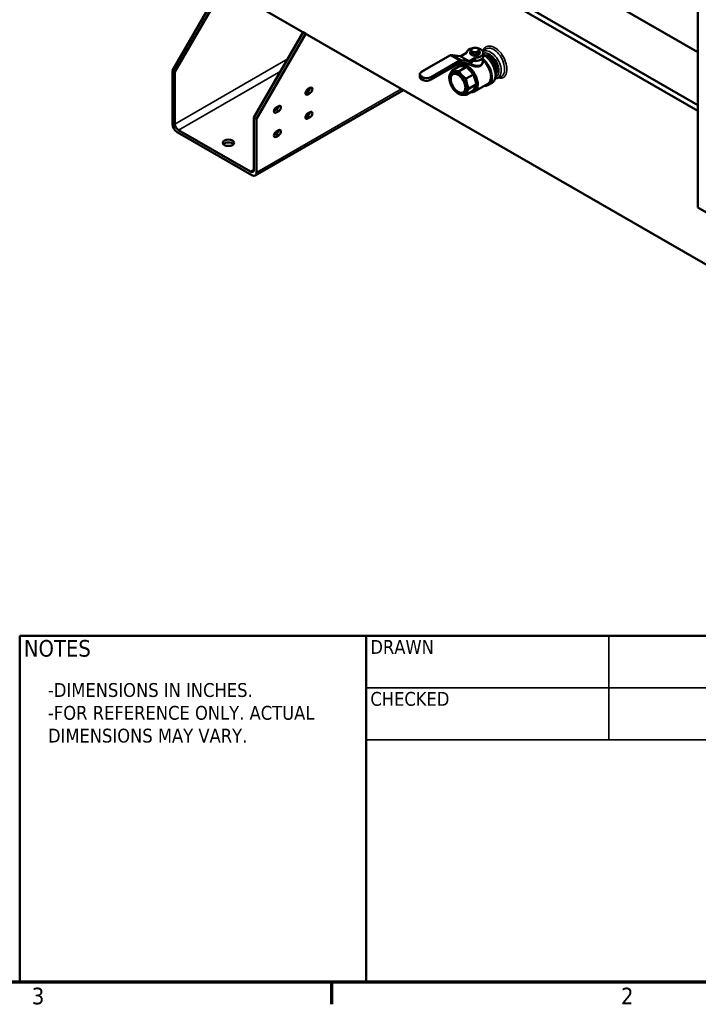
# Model space of a CAD drawing. Header units: inches. Extents: x 1 to 237, y 4 to 150.
# Tile 74 of 209: x 163 to 197, y 6 to 56. Entities that reach past the tile are written whole.
import ezdxf
from ezdxf.enums import TextEntityAlignment as Align

# ---------------------------------------------------------------- set-up
doc = ezdxf.new("R2010")
doc.units = ezdxf.units.IN
doc.header["$LTSCALE"] = 7
doc.header["$MEASUREMENT"] = 0
for name, color, linetype, lineweight in [('Border (ANSI)', 7, 'Continuous', 70), ('Symbol (ANSI)', 7, 'Continuous', 25), ('Title (ANSI)', 7, 'Continuous', 50), ('Visible (ANSI)', 7, 'Continuous', 50), ('Visible Narrow (ANSI)', 7, 'Continuous', 35)]:
    doc.layers.add(name, color=color, linetype=linetype, lineweight=lineweight)
doc.styles.add('Dimension Text', font='tahoma.ttf')
doc.styles.add('Note Text (ANSI)', font='tahoma.ttf')
doc.styles.get("Standard").update_dxf_attribs({"font": 'tahoma.ttf'})
doc.styles.add('Text Style38', font='tahoma.ttf')

# ---------------------------------------------------------------- blocks, each defined once
blk = doc.blocks.new('Borders Default Border')
at = {"layer": 'Border (ANSI)'}
blk.add_line((25.5, 1), (25.5, 0.84), dxfattribs=at)
at = {"layer": 'Border (ANSI)', "flags": 128}
blk.add_lwpolyline([(0.5, 1), (0.5, 21), (33.5, 21), (33.5, 1), (0.5, 1)], dxfattribs=at)
at = {"layer": 'Border (ANSI)', "char_height": 0.12, "attachment_point": 7, "style": 'Dimension Text'}
for s, insert in [('3', (23.3377, 0.8375)), ('2', (27.5886, 0.84))]:
    blk.add_mtext(s, dxfattribs=dict(at, insert=insert))
blk = doc.blocks.new('Title Blocks ECS Standard w Comments')
at = {"layer": 'Title (ANSI)'}
for p, q in [((2.1817, 4.7562), (2.1817, 7.2562)), ((2.1817, 7.2562), (4.6817, 7.2562)), ((4.6817, 7.2562), (4.6817, 4.7562)), ((12.4317, 7.2562), (4.6817, 7.2562)), ((4.6817, 7.2562), (4.6817, 4.7562)), ((12.4317, 4.7562), (12.4317, 7.2562)), ((8.9317, 6.6362), (8.9317, 5.0062)), ((8.9317, 5.7936), (12.4317, 5.7936)), ((4.6817, 4.7562), (2.1817, 4.7562)), ((4.6817, 4.7562), (12.4317, 4.7562))]:
    blk.add_line(p, q, dxfattribs=at)
at = {"layer": 'Title (ANSI)', "lineweight": 35}
for p, q in [((6.4317, 6.5062), (6.4317, 7.2562)), ((7.4317, 4.7562), (7.4317, 7.2562)), ((4.6817, 6.8812), (7.4317, 6.8812)), ((7.4317, 6.6362), (12.4317, 6.6362)), ((4.6817, 6.5062), (7.4317, 6.5062)), ((8.9317, 5.7936), (7.4317, 5.7936)), ((8.1817, 5.0062), (8.1817, 5.7936)), ((12.4317, 5.0062), (7.4317, 5.0062)), ((8.5517, 5.0062), (8.5517, 4.7562)), ((10.4317, 5.0062), (10.4317, 4.7562))]:
    blk.add_line(p, q, dxfattribs=at)
at = {"layer": 'Title (ANSI)', "style": 'Text Style38'}
for s, p in [('DRAWN', (4.7117, 7.2262)), ('CHECKED', (4.7117, 6.8512)), ('DESCRIPTION', (8.9617, 6.6062)), ('SIZE', (7.4617, 5.7636)), ('REV', (8.2295, 5.7571)), ('SCALE', (7.4617, 4.9762))]:
    blk.add_text(s, height=0.1, dxfattribs=at).set_placement(p, align=Align.TOP_LEFT)
at = {"layer": 'Title (ANSI)', "style": 'Note Text (ANSI)'}
for s, insert, char_height, attachment_point in [('\\fTahoma|b0|i0;NOTES', (2.2117, 7.2262), 0.12, 1), ('\\fTahoma|b0|i0;PART NUMBER', (7.4617, 6.6062), 0.12, 1), ('\\fTahoma|b0|i0;DRAWING NUMBER', (8.9617, 5.7636), 0.12, 1), ('\\fTahoma|b0|i0;{\\H0.2000;COMP-5Q-2-M01}', (10.6817, 5.3997), 0.2, 5), ('\\fTahoma|b0|i0;{\\H0.1000;SHEET}\\fTahoma|b0|i0;{\\H0.1200; 1  }\\fTahoma|b0|i0;{\\H0.1000;OF}\\fTahoma|b0|i0;{\\H0.1200; 1 }', (10.4617, 4.7862), 0.12, 7)]:
    blk.add_mtext(s, dxfattribs=dict(at, insert=insert, char_height=char_height, attachment_point=attachment_point))
at = {"layer": 'Title (ANSI)', "lineweight": 30, "flags": 1}
blk.add_attdef('DateTimeString', text='', height=0.08, rotation=90, dxfattribs=at).set_placement((12.533, 4.7822), align=Align.MIDDLE_LEFT)
at = {"layer": 'Title (ANSI)', "lineweight": 30, "flags": 63}
for tag, p in [('AUTHOR', (4.7117, 6.9112)), ('CREATION_DATE', (6.4617, 6.9112)), ('CHECKED_BY', (4.7117, 6.5362)), ('CHECKED_DATE', (6.4617, 6.5362))]:
    blk.add_attdef(tag, text='', height=0.125, dxfattribs=at).set_placement(p, align=Align.BOTTOM_LEFT)
for tag, p in [('COMPANY', (9.9317, 6.9462)), ('REVISION_NUMBER', (8.5567, 5.3812)), ('Sheet_Size', (7.8067, 5.3812))]:
    blk.add_attdef(tag, text='', height=0.24, dxfattribs=at).set_placement(p, align=Align.MIDDLE_CENTER)
blk.add_attdef('DESCRIPTION', text='', height=0.125, dxfattribs=at).set_placement((8.9617, 6.3862), align=Align.TOP_LEFT)
blk.add_attdef('PART_NUMBER', text='', height=0.2, dxfattribs=at).set_placement((7.4617, 6.1173), align=Align.MIDDLE_LEFT)
blk.add_attdef('Initial_View_Scale', text='', height=0.12, dxfattribs=at).set_placement((8.5217, 4.7862), align=Align.BOTTOM_RIGHT)
blk = doc.blocks.new('Customer Dwg Note')
at = {"layer": 'Symbol (ANSI)', "insert": (-1.802, 0.1323), "char_height": 0.1, "width": 2.06637, "attachment_point": 1, "line_spacing_factor": 0.987884, "style": 'Note Text (ANSI)'}
blk.add_mtext('\\fTahoma|b0|i0;{\\H0.1000;-DIMENSIONS IN INCHES.\\P}\\fTahoma|b0|i0;{\\H0.1000;-FOR REFERENCE ONLY. ACTUAL DIMENSIONS MAY VARY.}\\fTahoma|b0|i0;{\\H0.1200;\\P}', dxfattribs=at)

msp = doc.modelspace()

# ---------------------------------------------------------------- linework, layer by layer
at = {"layer": 'Visible (ANSI)'}
for p, q in [((196.996, 59.207), (196.996, 46.144)), ((171.183, 58.401), (207.246, 37.58)), ((170.466, 53.075), (172.951, 57.38)), ((173.078, 57.307), (170.592, 53.002)), ((185.923, 57.422), (196.996, 51.03)), ((186.048, 57.639), (196.996, 51.318)), ((196.996, 53.993), (190.951, 57.483)), ((174.582, 50.699), (177.067, 55.004)), ((177.194, 54.931), (174.708, 50.626)), ((177.067, 55.004), (177.194, 54.931)), ((184.502, 53.846), (183.056, 53.011)), ((184.517, 53.844), (184.956, 53.591)), ((184.983, 53.786), (184.62, 53.847)), ((185.323, 53.966), (185.029, 53.797)), ((185.498, 53.959), (185.498, 53.983)), ((185.53, 54.125), (185.53, 54.017)), ((185.53, 54.017), (185.589, 53.891)), ((185.558, 54.081), (185.561, 54.072)), ((185.589, 53.999), (185.589, 53.891)), ((185.589, 53.891), (185.806, 53.858)), ((185.615, 54.188), (185.605, 54.182)), ((185.69, 53.998), (185.705, 53.996)), ((185.805, 54.213), (185.791, 54.215)), ((185.806, 53.966), (185.806, 53.858)), ((185.806, 53.858), (185.965, 53.949)), ((185.88, 54.023), (185.891, 54.029)), ((185.938, 54.13), (185.934, 54.139)), ((185.965, 54.058), (185.965, 53.949)), ((185.998, 53.959), (185.998, 53.983)), ((186.15, 54.038), (186.238, 54.118)), ((186.173, 53.959), (186.173, 53.795)), ((186.274, 53.801), (186.308, 53.821)), ((184.971, 53.443), (183.525, 52.608)), ((184.961, 53.284), (184.592, 53.07)), ((185.316, 53.248), (184.947, 53.035)), ((184.95, 53.352), (185.143, 53.463)), ((185.316, 53.248), (184.961, 53.284)), ((184.977, 53.456), (184.977, 53.554)), ((185.012, 53.485), (185.375, 53.424)), ((185.421, 53.533), (185.058, 53.594)), ((185.672, 52.873), (185.316, 53.248)), ((185.761, 53.713), (185.467, 53.543)), ((185.467, 53.446), (185.761, 53.615)), ((185.761, 53.713), (185.761, 53.615)), ((186.123, 53.68), (186.123, 53.551)), ((186.16, 53.588), (186.16, 53.588)), ((186.457, 53.711), (186.436, 53.729)), ((186.608, 53.414), (186.663, 53.446)), ((170.466, 53.075), (170.466, 50.365)), ((170.592, 53.002), (170.466, 53.075)), ((170.592, 50.364), (170.592, 53.002)), ((182.952, 52.86), (182.952, 52.762)), ((185.672, 52.873), (185.302, 52.66)), ((185.819, 52.378), (185.672, 52.873)), ((186.776, 52.931), (186.81, 52.951)), ((186.79, 53.135), (186.794, 53.107)), ((186.865, 52.688), (187.039, 52.744)), ((183.063, 52.608), (183.056, 52.612)), ((184.465, 52.561), (184.461, 52.589)), ((185.819, 52.378), (185.449, 52.165)), ((185.672, 52.053), (185.819, 52.378)), ((185.725, 52.01), (186.397, 52.397)), ((186.431, 52.338), (186.608, 52.44)), ((174.638, 47.76), (182.127, 52.083)), ((177.184, 51.943), (177.3, 52.01)), ((177.294, 52.116), (177.426, 52.192)), ((177.426, 51.937), (177.294, 51.86)), ((184.798, 51.985), (184.819, 51.967)), ((185.672, 52.053), (185.302, 51.84)), ((175.703, 51.197), (175.835, 51.274)), ((175.593, 51.025), (175.709, 51.091)), ((175.835, 51.018), (175.703, 50.942)), ((177.184, 50.719), (177.3, 50.785)), ((177.294, 50.891), (177.426, 50.967)), ((174.708, 50.626), (174.582, 50.699)), ((174.582, 50.699), (174.582, 48.061)), ((174.708, 47.915), (174.708, 50.626)), ((177.426, 50.712), (177.294, 50.636)), ((170.706, 49.948), (174.468, 47.776)), ((174.405, 47.959), (170.769, 50.058)), ((175.593, 49.8), (175.709, 49.867)), ((175.703, 49.972), (175.835, 50.049)), ((175.835, 49.794), (175.703, 49.717)), ((196.996, 46.144), (209.017, 39.203))]:
    msp.add_line(p, q, dxfattribs=at)
for centre, major_axis, start_param, end_param in [((184.517, 53.82), (-0.015, 0.026), 5.497787, 6.283185), ((184.528, 53.63), (0.12, 0.208), 0.210958, 0.718769), ((185.029, 53.895), (-0.06, -0.104), 0.210958, 0.785398), ((185.748, 53.959), (-0.425, 0), 5.003934, 6.251122), ((185.748, 53.983), (-0.25, 0), 5.766241, 9.941723), ((185.748, 53.959), (-0.25, 0), 0, 3.141593), ((185.748, 54.105), (-0.195, 0), 5.536258, 6.506514), ((185.748, 54.105), (-0.195, 0), 0.30027, 1.270526), ((185.748, 54.105), (0.195, 0), 1.347468, 2.317723), ((185.748, 53.795), (0.425, 0), 4.498826, 6.283185), ((185.748, 54.105), (-0.195, 0), 1.347468, 2.317723), ((185.748, 53.959), (0.425, 0), 4.744452, 7.513736), ((185.748, 54.105), (0.195, 0), 0.30027, 1.270526), ((185.748, 54.105), (0.195, 0), 5.536258, 6.506514), ((186.186, 53.171), (0.422, -0.731), 0, 2.378667), ((186.482, 53.341), (-0.273, 0.473), 3.343282, 6.081496), ((185.338, 52.681), (-0.388, 0.671), 2.730142, 6.694636), ((184.956, 53.567), (-0.015, 0.026), 3.926991, 5.497787), ((185.316, 52.668), (-0.355, 0.615), 5.497787, 6.283185), ((184.966, 53.377), (0.12, 0.208), 0.210958, 0.757451), ((184.956, 53.469), (0.015, -0.026), 0, 0.785398), ((184.966, 53.377), (0.06, 0.104), 0.210958, 0.656319), ((185.316, 52.668), (0.355, -0.615), 1.570796, 2.356194), ((185.467, 53.641), (-0.12, -0.208), 0.210958, 0.785398), ((185.467, 53.641), (-0.06, -0.104), 0.210958, 0.785398), ((186.158, 53.154), (-0.193, 0.333), 5.654312, 5.654323), ((186.009, 53.069), (0.422, -0.731), 5.876706, 8.448196), ((186.009, 53.069), (0.387, -0.671), 0, 2.078688), ((186.363, 53.273), (-0.309, 0.535), 4.143866, 5.280912), ((185.316, 52.668), (0.355, -0.615), 0.785398, 1.570796), ((185.316, 52.668), (0.355, -0.615), 0, 0.785398), ((177.294, 51.988), (-0.078, -0.135), 3.926991, 7.068583), ((177.3, 52.138), (0.078, 0.135), 3.926991, 5.351668), ((177.426, 52.064), (0.078, 0.135), 3.926991, 7.068583), ((175.709, 51.219), (0.078, 0.135), 3.926991, 5.351668), ((175.835, 51.146), (0.078, 0.135), 3.926991, 7.068583), ((175.703, 51.069), (-0.078, -0.135), 3.926991, 7.068583), ((177.294, 50.763), (-0.078, -0.135), 3.926991, 7.068583), ((177.3, 50.913), (0.078, 0.135), 3.926991, 5.351668), ((177.426, 50.84), (0.078, 0.135), 3.926991, 7.068583), ((170.706, 50.226), (0.17, -0.294), 3.926991, 5.497787), ((170.769, 50.262), (-0.125, 0.217), 0.785398, 2.356194), ((175.703, 49.845), (-0.078, -0.135), 3.926991, 7.068583), ((175.709, 49.994), (0.078, 0.135), 3.926991, 5.351668), ((175.835, 49.921), (0.078, 0.135), 3.926991, 7.068583), ((173.294, 49.271), (-0.281, 0), 3.607949, 5.816829), ((174.405, 48.163), (0.125, -0.217), 5.497787, 7.068583), ((174.468, 48.054), (0.17, -0.294), 5.497787, 7.068583)]:
    msp.add_ellipse(centre, major_axis=major_axis, ratio=0.57735, start_param=start_param, end_param=end_param, dxfattribs=at)
for centre, major_axis in [((184.892, 52.423), (-0.309, 0.535)), ((184.892, 52.423), (0.263, -0.455)), ((173.294, 49.417), (0.281, 0))]:
    msp.add_ellipse(centre, major_axis=major_axis, ratio=0.57735, dxfattribs=at)
for points, weights in [([(185.53, 54.125), (185.57, 54.161), (185.605, 54.182)], [1.70976429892, 1.83251985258, 1.8413333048]), ([(185.558, 54.081), (185.545, 54.107), (185.53, 54.125)], [1.8413333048, 1.83251985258, 1.70976429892]), ([(185.589, 53.999), (185.574, 54.044), (185.561, 54.072)], [1.70976429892, 1.83251985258, 1.8413333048]), ([(185.69, 53.998), (185.643, 54.004), (185.589, 53.999)], [1.8413333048, 1.83251985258, 1.70976429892]), ([(185.615, 54.188), (185.65, 54.207), (185.69, 54.217)], [1.8413333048, 1.83251985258, 1.70976429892]), ([(185.69, 54.217), (185.744, 54.222), (185.791, 54.215)], [1.70976429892, 1.83251985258, 1.8413333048]), ([(185.806, 53.966), (185.752, 53.988), (185.705, 53.996)], [1.70976429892, 1.83251985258, 1.8413333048]), ([(185.805, 54.213), (185.853, 54.205), (185.907, 54.183)], [1.8413333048, 1.83251985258, 1.70976429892]), ([(185.88, 54.023), (185.846, 54.002), (185.806, 53.966)], [1.8413333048, 1.83251985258, 1.70976429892]), ([(185.965, 54.058), (185.925, 54.048), (185.891, 54.029)], [1.70976429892, 1.83251985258, 1.8413333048]), ([(185.907, 54.183), (185.921, 54.165), (185.934, 54.139)], [1.70976429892, 1.83251985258, 1.8413333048]), ([(185.938, 54.13), (185.951, 54.102), (185.965, 54.058)], [1.8413333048, 1.83251985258, 1.70976429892]), ([(186.308, 53.821), (186.26, 53.843), (186.198, 53.853)], [1.18483034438, 1.22323517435, 1.23142244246]), ([(186.663, 53.446), (186.547, 53.669), (186.308, 53.821)], [1.18483034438, 1.28245112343, 1.18483034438]), ([(186.81, 52.951), (186.799, 53.234), (186.663, 53.446)], [1.18483034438, 1.28245112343, 1.18483034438]), ([(184.592, 53.07), (184.456, 52.872), (184.445, 52.745)], [1.49012892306, 1.61290392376, 1.49012892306]), ([(184.445, 52.745), (184.448, 52.662), (184.461, 52.589)], [1.49012892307, 1.52431527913, 1.53946344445]), ([(184.947, 53.035), (184.708, 53.017), (184.592, 53.07)], [1.49012892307, 1.61290392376, 1.49012892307]), ([(185.302, 52.66), (185.063, 52.812), (184.947, 53.035)], [1.49012892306, 1.61290392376, 1.49012892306]), ([(186.783, 52.84), (186.806, 52.899), (186.81, 52.951)], [1.23142244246, 1.22323517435, 1.18483034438]), ([(185.449, 52.165), (185.314, 52.377), (185.302, 52.66)], [1.49012892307, 1.61290392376, 1.49012892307]), ([(184.819, 51.967), (184.876, 51.92), (184.947, 51.875)], [1.53946344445, 1.52431527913, 1.49012892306]), ([(184.947, 51.875), (185.063, 51.822), (185.302, 51.84)], [1.49012892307, 1.61290392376, 1.49012892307]), ([(185.302, 51.84), (185.314, 51.967), (185.449, 52.165)], [1.49012892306, 1.61290392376, 1.49012892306])]:
    msp.add_rational_spline(points, weights, degree=2, dxfattribs=at)
for points, knots in [([(186.123, 53.628), (186.124, 53.627), (186.128, 53.622), (186.136, 53.614), (186.147, 53.602), (186.155, 53.594), (186.16, 53.59)], [0.8059595, 0.8059595, 0.8059595, 0.8059595, 0.8235294, 0.8823529, 0.9411765, 1, 1, 1, 1]), ([(182.952, 52.86), (182.952, 52.872), (182.954, 52.884), (182.96, 52.907), (182.965, 52.919), (182.977, 52.94), (182.984, 52.95), (183.001, 52.97), (183.011, 52.979), (183.032, 52.996), (183.044, 53.004), (183.056, 53.011)], [5.4977871, 5.4977871, 5.4977871, 5.4977871, 5.6548668, 5.6548668, 5.8119464, 5.8119464, 5.969026, 5.969026, 6.1261057, 6.1261057, 6.2831853, 6.2831853, 6.2831853, 6.2831853]), ([(183.056, 52.612), (183.044, 52.619), (183.032, 52.627), (183.011, 52.644), (183.001, 52.653), (182.984, 52.672), (182.977, 52.682), (182.965, 52.704), (182.96, 52.715), (182.954, 52.738), (182.952, 52.75), (182.952, 52.762)], [4.712389, 4.712389, 4.712389, 4.712389, 4.8694686, 4.8694686, 5.0265482, 5.0265482, 5.1836279, 5.1836279, 5.3407075, 5.3407075, 5.4977871, 5.4977871, 5.4977871, 5.4977871]), ([(183.525, 52.608), (183.5, 52.593), (183.472, 52.582), (183.411, 52.564), (183.378, 52.558), (183.311, 52.551), (183.277, 52.551), (183.21, 52.558), (183.178, 52.564), (183.117, 52.582), (183.088, 52.593), (183.063, 52.608)], [3.141593, 3.141593, 3.141593, 3.141593, 3.455752, 3.455752, 3.769911, 3.769911, 4.08407, 4.08407, 4.39823, 4.39823, 4.712389, 4.712389, 4.712389, 4.712389])]:
    msp.add_open_spline(points, degree=3, knots=knots, dxfattribs=at)
for points in [[(186.123, 53.551), (186.123, 53.552), (186.123, 53.552), (186.123, 53.552)], [(187.04, 52.744), (187.039, 52.744), (187.039, 52.744), (187.039, 52.744)], [(186.766, 52.672), (186.8, 52.673), (186.833, 52.678), (186.865, 52.688)]]:
    msp.add_open_spline(points, degree=3, dxfattribs=at)
at = {"layer": 'Visible Narrow (ANSI)'}
for p, q in [((184.517, 53.844), (183.071, 53.009)), ((185.058, 53.594), (184.62, 53.847)), ((184.983, 53.786), (185.421, 53.533)), ((185.029, 53.797), (185.467, 53.543)), ((170.592, 50.364), (176.287, 53.652)), ((184.956, 53.591), (183.51, 52.756)), ((184.977, 53.554), (183.531, 52.719)), ((184.977, 53.456), (183.531, 52.621)), ((170.769, 50.058), (175.933, 53.039)), ((183.078, 52.756), (183.071, 52.76)), ((183.05, 52.626), (183.05, 52.724)), ((183.057, 52.719), (183.05, 52.724)), ((183.057, 52.621), (183.05, 52.626)), ((183.057, 52.621), (183.057, 52.719)), ((183.531, 52.621), (183.531, 52.719)), ((174.708, 47.915), (182.027, 52.141)), ((177.294, 51.86), (177.183, 51.924)), ((177.426, 51.937), (177.3, 52.01)), ((175.703, 50.942), (175.592, 51.006)), ((175.835, 51.018), (175.709, 51.091)), ((177.426, 50.712), (177.3, 50.785)), ((177.294, 50.636), (177.183, 50.699)), ((175.703, 49.717), (175.592, 49.781)), ((175.835, 49.794), (175.709, 49.867)), ((174.405, 47.959), (174.582, 48.061))]:
    msp.add_line(p, q, dxfattribs=at)
for centre, major_axis, ratio, start_param, end_param in [((186.534, 53.372), (0.382, -0.661), 0.57735, 6.158178, 9.424336), ((186.482, 53.341), (-0.337, 0.584), 0.57735, 3.025385, 6.202539), ((185.44, 53.422), (-0.03, -0.052), 0.577347, 0.785388, 2.356199), ((183.287, 52.86), (-0.335, 0), 0.57735, 0, 0.785398), ((183.287, 52.762), (-0.335, 0), 0.57735, 0, 0.785398), ((183.287, 52.885), (-0.305, 0), 0.57735, 5.497787, 7.068583), ((183.071, 52.736), (0.015, 0.026), 0.57735, 0.785398, 2.356194), ((183.071, 52.985), (-0.015, 0.026), 0.57735, 5.497787, 6.283185), ((183.078, 52.732), (0.015, 0.026), 0.57735, 0.785398, 2.356194), ((183.294, 52.881), (-0.305, 0), 0.57735, 0.785398, 2.356194), ((183.51, 52.732), (-0.015, 0.026), 0.57735, 3.926991, 5.497787), ((183.071, 52.638), (-0.015, -0.026), 0.57735, 5.497787, 6.283185), ((183.294, 52.856), (-0.335, 0), 0.57735, 0.785398, 2.356194), ((183.294, 52.758), (-0.335, 0), 0.57735, 0.785398, 2.356194), ((183.078, 52.634), (-0.015, -0.026), 0.57735, 5.497787, 6.283185), ((183.51, 52.634), (0.015, -0.026), 0.57735, 0, 0.785398)]:
    msp.add_ellipse(centre, major_axis=major_axis, ratio=ratio, start_param=start_param, end_param=end_param, dxfattribs=at)
for points, knots in [([(186.913, 52.704), (186.951, 52.693), (187.073, 52.673), (187.27, 52.738), (187.368, 52.987), (187.346, 53.365), (187.226, 53.706), (187.026, 53.997), (186.789, 54.227), (186.526, 54.33), (186.308, 54.279), (186.196, 54.184), (186.151, 54.097), (186.136, 54.058)], [-11.949008, -11.949008, -11.949008, -11.949008, -11.577321, -10.686758, -9.49934, -8.905632, -7.718214, -7.124505, -6.530797, -5.343379, -4.74967, -4.155961, -3.75696, -3.75696, -3.75696, -3.75696]), ([(186.238, 54.118), (186.258, 54.136), (186.321, 54.18), (186.496, 54.222), (186.733, 54.129), (186.946, 53.921), (187.125, 53.657), (187.232, 53.348), (187.252, 53.005), (187.178, 52.815), (187.073, 52.755), (187.04, 52.744)], [4.424176, 4.424176, 4.424176, 4.424176, 4.74967, 5.343379, 6.530797, 7.124505, 7.718214, 8.905632, 9.49934, 10.686758, 11.152311, 11.152311, 11.152311, 11.152311]), ([(185.44, 53.373), (185.43, 53.379), (185.42, 53.385), (185.405, 53.394), (185.4, 53.398), (185.387, 53.408), (185.378, 53.414), (185.369, 53.422), (185.367, 53.424), (185.366, 53.425)], [0, 0, 0, 0, 0.0462156, 0.0462156, 0.0714286, 0.0714286, 0.1215396, 0.1215396, 0.1327894, 0.1327894, 0.1327894, 0.1327894]), ([(186.16, 53.59), (186.162, 53.58), (186.164, 53.569), (186.166, 53.555), (186.166, 53.552), (186.167, 53.542), (186.167, 53.535), (186.167, 53.518), (186.167, 53.506), (186.165, 53.49), (186.164, 53.485), (186.162, 53.474), (186.161, 53.468), (186.157, 53.452), (186.154, 53.441), (186.147, 53.425), (186.145, 53.419), (186.14, 53.409), (186.138, 53.404), (186.13, 53.389), (186.124, 53.379), (186.113, 53.364), (186.11, 53.359), (186.105, 53.353), (186.103, 53.35), (186.093, 53.34), (186.086, 53.332), (186.072, 53.32), (186.066, 53.315), (186.059, 53.309), (186.057, 53.308), (186.047, 53.301), (186.038, 53.295), (186.02, 53.286), (186.013, 53.282), (186.004, 53.278), (186.003, 53.278), (185.992, 53.273), (185.981, 53.269), (185.96, 53.263), (185.95, 53.26), (185.939, 53.258), (185.939, 53.258), (185.926, 53.255), (185.912, 53.254), (185.888, 53.251), (185.878, 53.251), (185.865, 53.251), (185.864, 53.25), (185.849, 53.25), (185.836, 53.251), (185.811, 53.252), (185.799, 53.253), (185.783, 53.255), (185.78, 53.256), (185.761, 53.258), (185.745, 53.261), (185.721, 53.266), (185.713, 53.268), (185.7, 53.271), (185.695, 53.272), (185.671, 53.278), (185.652, 53.283), (185.631, 53.29), (185.629, 53.291), (185.621, 53.293), (185.615, 53.295), (185.59, 53.304), (185.573, 53.31), (185.549, 53.32), (185.543, 53.322), (185.522, 53.331), (185.507, 53.338), (185.487, 53.348), (185.48, 53.351), (185.462, 53.36), (185.451, 53.367), (185.44, 53.373)], [0, 0, 0, 0, 0.037812, 0.037812, 0.048591, 0.048591, 0.071429, 0.071429, 0.107612, 0.107612, 0.124258, 0.124258, 0.142857, 0.142857, 0.178596, 0.178596, 0.199693, 0.199693, 0.214286, 0.214286, 0.255879, 0.255879, 0.274971, 0.274971, 0.285714, 0.285714, 0.323502, 0.323502, 0.350309, 0.350309, 0.357143, 0.357143, 0.395129, 0.395129, 0.425705, 0.425705, 0.428571, 0.428571, 0.466412, 0.466412, 0.5, 0.5, 0.5011, 0.5011, 0.542047, 0.542047, 0.571429, 0.571429, 0.576427, 0.576427, 0.610831, 0.610831, 0.642857, 0.642857, 0.651792, 0.651792, 0.692156, 0.692156, 0.714286, 0.714286, 0.727243, 0.727243, 0.778973, 0.778973, 0.785714, 0.785714, 0.802667, 0.802667, 0.857143, 0.857143, 0.878094, 0.878094, 0.928571, 0.928571, 0.953426, 0.953426, 1, 1, 1, 1]), ([(186.123, 53.551), (186.123, 53.547), (186.123, 53.542), (186.122, 53.531), (186.121, 53.525), (186.12, 53.516), (186.12, 53.513), (186.118, 53.5), (186.116, 53.49), (186.111, 53.471), (186.108, 53.463), (186.104, 53.454), (186.104, 53.452), (186.098, 53.438), (186.092, 53.427), (186.082, 53.411), (186.079, 53.407), (186.075, 53.402), (186.075, 53.401), (186.068, 53.392), (186.061, 53.384), (186.048, 53.372), (186.042, 53.367), (186.036, 53.362), (186.036, 53.362), (186.028, 53.356), (186.02, 53.35), (186.004, 53.341), (185.997, 53.338), (185.99, 53.335), (185.989, 53.334), (185.978, 53.33), (185.968, 53.327), (185.951, 53.322), (185.944, 53.321), (185.934, 53.319), (185.932, 53.319), (185.917, 53.316), (185.903, 53.315), (185.883, 53.315), (185.878, 53.315), (185.869, 53.315), (185.866, 53.315), (185.851, 53.316), (185.839, 53.317), (185.818, 53.32), (185.809, 53.321), (185.796, 53.324), (185.792, 53.325), (185.773, 53.328), (185.759, 53.332), (185.739, 53.337), (185.732, 53.339), (185.721, 53.342), (185.715, 53.344), (185.693, 53.351), (185.677, 53.357), (185.66, 53.363), (185.657, 53.364), (185.649, 53.367), (185.643, 53.37), (185.621, 53.378), (185.605, 53.385), (185.584, 53.395), (185.577, 53.397), (185.559, 53.406), (185.548, 53.411), (185.535, 53.418), (185.534, 53.418), (185.526, 53.422), (185.52, 53.426), (185.503, 53.435), (185.492, 53.44), (185.483, 53.446)], [0.2094625, 0.2094625, 0.2094625, 0.2094625, 0.2235895, 0.2235895, 0.2422141, 0.2422141, 0.25, 0.25, 0.2814138, 0.2814138, 0.307435, 0.307435, 0.3125, 0.3125, 0.3539314, 0.3539314, 0.3726197, 0.3726197, 0.375, 0.375, 0.4108632, 0.4108632, 0.4375, 0.4375, 0.4378609, 0.4378609, 0.4736338, 0.4736338, 0.5, 0.5, 0.5031115, 0.5031115, 0.5389235, 0.5389235, 0.5625, 0.5625, 0.5683309, 0.5683309, 0.6099257, 0.6099257, 0.625, 0.625, 0.6334859, 0.6334859, 0.6651807, 0.6651807, 0.6875, 0.6875, 0.6987309, 0.6987309, 0.7343269, 0.7343269, 0.75, 0.75, 0.7640221, 0.7640221, 0.8065, 0.8065, 0.8125, 0.8125, 0.829269, 0.829269, 0.875, 0.875, 0.8945416, 0.8945416, 0.932662, 0.932662, 0.9375, 0.9375, 0.9596445, 0.9596445, 1, 1, 1, 1])]:
    msp.add_open_spline(points, degree=3, knots=knots, dxfattribs=at)
for points in [[(186.178, 54.045), (186.178, 54.045), (186.178, 54.045), (186.178, 54.045)], [(185.483, 53.446), (185.48, 53.448), (185.478, 53.449), (185.476, 53.45)]]:
    msp.add_open_spline(points, degree=3, dxfattribs=at)

# ---------------------------------------------------------------- block references
at = {"xscale": 7, "yscale": 7, "zscale": 7}
for name, p in [('Borders Default Border', (0, 0)), ('Title Blocks ECS Standard w Comments', (147.478, -26.293)), ('Customer Dwg Note', (176.791, 21.187))]:
    msp.add_blockref(name, p, dxfattribs=at)

doc.saveas('drawing.dxf')
